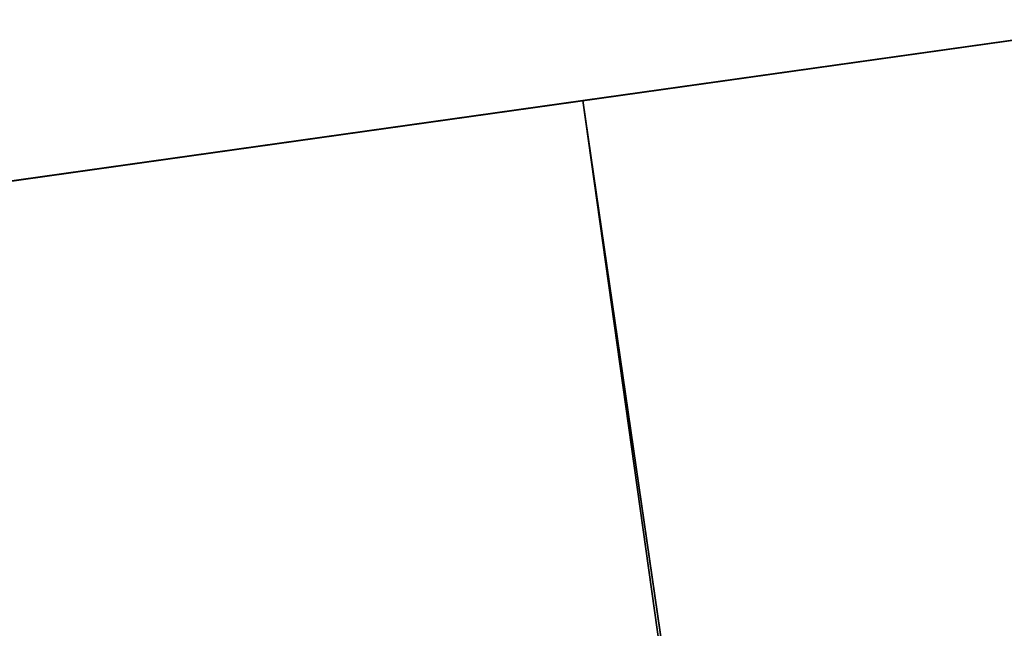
# Model space of a CAD drawing. Header units: metres. Extents: x -241 to 22, y -221 to 108.
# Tile 163 of 256: x -225.195 to -225.1698, y -187.3552 to -187.3397. Entities that reach past the tile are written whole.
import ezdxf

# ---------------------------------------------------------------- set-up
doc = ezdxf.new("R2010")
doc.units = ezdxf.units.M
doc.layers.add('solid_DOMO_E_SIDE_LEVER_PUL_SW0001', color=7, linetype='CONTINUOUS')

msp = doc.modelspace()

# ---------------------------------------------------------------- linework, layer by layer
at = {"layer": 'solid_DOMO_E_SIDE_LEVER_PUL_SW0001'}
for points in [[(-225.180588, -187.341736, 1.385641), (-225.165878, -187.339676, 1.320621), (-225.77507, -187.425293, 1.661682)], [(-225.165878, -187.339676, 1.450677), (-225.180588, -187.341736, 1.385641), (-225.77507, -187.425293, 1.661682)], [(-225.165878, -187.339676, -1.450661), (-225.77507, -187.425293, -1.661682), (-225.561996, -187.39534, -0.757837)], [(-225.165878, -187.339676, 0.065036), (-225.180588, -187.341736), (-225.691071, -187.413483, 0.066362)], [(-225.165878, -187.339676, -0.06502), (-225.691071, -187.413483, -0.066362), (-225.67572, -187.411331)], [(-225.180588, -187.341736), (-225.165878, -187.339676, -0.06502), (-225.67572, -187.411331)], [(-225.165878, -187.339676, -2.836301), (-225.373444, -187.368851, -3.165243), (-225.561996, -187.39534, -2.143481)], [(-225.165878, -187.339676, -1.320605), (-225.561996, -187.39534, -0.757837), (-225.520645, -187.389526, -0.810099)], [(-225.180588, -187.341736, -1.385641), (-225.165878, -187.339676, -1.450661), (-225.561996, -187.39534, -0.757837)], [(-225.165878, -187.339676, -1.320605), (-225.180588, -187.341736, -1.385641), (-225.561996, -187.39534, -0.757837)], [(-225.165878, -187.339676, -2.706245), (-225.561996, -187.39534, -2.143481), (-225.520645, -187.389526, -2.195743)], [(-225.180588, -187.341736, -2.771281), (-225.165878, -187.339676, -2.836301), (-225.561996, -187.39534, -2.143481)], [(-225.165878, -187.339676, -2.706245), (-225.180588, -187.341736, -2.771281), (-225.561996, -187.39534, -2.143481)], [(-225.395065, -187.371887, 2.224694), (-225.373444, -187.368851, 3.165243), (-225.165878, -187.339676, 2.706261)], [(-225.180588, -187.341736, 2.771281), (-225.165878, -187.339676, 2.706261), (-225.373444, -187.368851, 3.165243)], [(-225.165878, -187.339676, 2.836317), (-225.180588, -187.341736, 2.771281), (-225.373444, -187.368851, 3.165243)], [(-225.165878, -187.339676, 0.065036), (-224.747894, -190.420517), (-225.180588, -187.341736)], [(-225.180588, -187.341736), (-224.732925, -190.422287, -0.064487), (-225.165878, -187.339676, -0.06502)], [(-225.165878, -187.339676, 1.450677), (-224.75206, -190.390915, 1.385641), (-225.180588, -187.341736, 1.385641)], [(-225.180588, -187.341736, 1.385641), (-224.736649, -190.395401, 1.321016), (-225.165878, -187.339676, 1.320621)], [(-225.165878, -187.339676, -1.320605), (-224.75206, -190.390915, -1.385641), (-225.180588, -187.341736, -1.385641)], [(-225.180588, -187.341736, -1.385641), (-224.737488, -190.389908, -1.450134), (-225.165878, -187.339676, -1.450661)], [(-225.165878, -187.339676, 2.836317), (-224.764221, -190.304321, 2.771281), (-225.180588, -187.341736, 2.771281)], [(-225.180588, -187.341736, 2.771281), (-224.748367, -190.311249, 2.706449), (-225.165878, -187.339676, 2.706261)], [(-225.165878, -187.339676, -2.706245), (-224.764221, -190.304321, -2.771281), (-225.180588, -187.341736, -2.771281)], [(-225.180588, -187.341736, -2.771281), (-224.750031, -190.300629, -2.835782), (-225.165878, -187.339676, -2.836301)], [(-225.180588, -187.341736), (-225.67572, -187.411331), (-225.691071, -187.413483, 0.066362)], [(-225.180588, -187.341736), (-224.747894, -190.420517), (-224.732925, -190.422287, -0.064487)], [(-225.180588, -187.341736, 1.385641), (-224.75206, -190.390915, 1.385641), (-224.736649, -190.395401, 1.321016)], [(-225.180588, -187.341736, -1.385641), (-224.75206, -190.390915, -1.385641), (-224.737488, -190.389908, -1.450134)], [(-225.180588, -187.341736, 2.771281), (-224.764221, -190.304321, 2.771281), (-224.748367, -190.311249, 2.706449)], [(-225.180588, -187.341736, -2.771281), (-224.764221, -190.304321, -2.771281), (-224.750031, -190.300629, -2.835782)]]:
    msp.add_3dface(points, dxfattribs=at)

doc.saveas('drawing.dxf')
